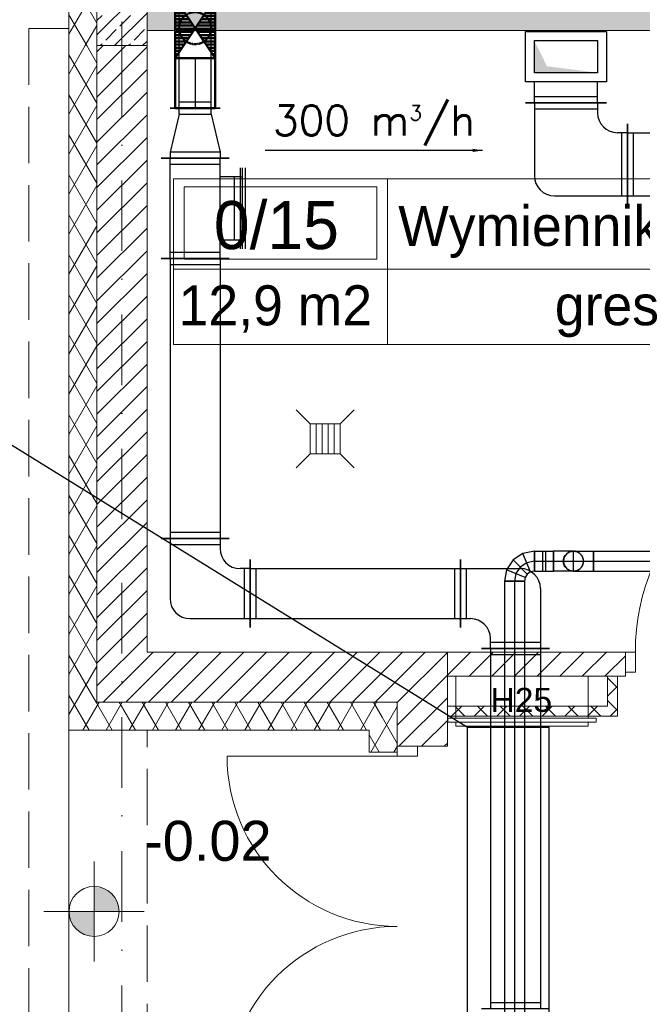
# Model space of a CAD drawing. Header units: millimetres. Extents: x -4612887 to -4536833, y -5457376 to -5415716.
# Tile 19 of 144: x -4604087 to -4600977, y -5446903 to -5441984. Entities that reach past the tile are written whole.
import ezdxf

# ---------------------------------------------------------------- set-up
doc = ezdxf.new("R2010")
doc.units = ezdxf.units.MM
doc.header["$MEASUREMENT"] = 0
for name, pattern in [('DASHED', [0.75, 0.5, -0.25]), ('Krawędzie ukryte', [391.222223, 282.222223, -109]), ('Kropki i Kreski', [670.277762, 352.777767, -176.388884, 0, -141.111112])]:
    doc.linetypes.add(name, pattern=pattern)
doc.layers.get('0').update_dxf_attribs({"color": 8, "lineweight": 18})
for name, color, linetype, lineweight in [('FLUID-N1', 7, 'Continuous', 30), ('FLUID-N1-150-ARRGR', 7, 'Continuous', 25), ('FLUID-W6', 7, 'Continuous', 30), ('FLUID-Zmiany', 7, 'Continuous', 50), ('Hydranty ppoż', 8, 'Continuous', 18), ('is_kurtyna_pow', 200, 'Continuous', 30), ('is_wnt_opis', 60, 'Continuous', 25), ('Osie', 8, 'Continuous', 18), ('Slupy', 8, 'Continuous', 18), ('Strefy', 8, 'Continuous', 18), ('TECHNOLOGIA', 8, 'Continuous', 18), ('Wymiarowanie', 8, 'Continuous', 18), ('Ściany', 8, 'Continuous', 18), ('Ściany obudowa', 8, 'Continuous', 18), ('Ściany wewnętrzne', 7, 'Continuous', 18), ('Ściany zewnętrzne', 255, 'Continuous', 18)]:
    doc.layers.add(name, color=color, linetype=linetype, lineweight=lineweight)
doc.layers.add('FLUID-W6-SYM', color=7, linetype='Continuous')
doc.layers.add('FLUID-Zmiany-SYM', color=7, linetype='Continuous')
doc.styles.add('FDBES', font='simplex.shx')
doc.styles.add('GENERATED_STYLE_1', font='arial.ttf')
doc.styles.add('GENERATED_STYLE_3', font='txt')
doc.styles.add('GENERATED_STYLE_4', font='txt')
doc.dimstyles.new('FDBES', dxfattribs={"dimscale": 50, "dimtxt": 4, "dimasz": 2.5, "dimexe": 0.8, "dimexo": 2, "dimgap": 1, "dimtad": 1, "dimdsep": 46, "dimtxsty": 'FDBES', "dimcen": 2.5, "dimclrd": 4, "dimclre": 5, "dimadec": 0, "dimazin": 0, "dimtfac": 1, "dimtmove": 0, "dimatfit": 3, "dimfxl": 1, "dimarcsym": 0})
pattern_1 = [(60, (-4559356.9, -5416807.61), (-86.60254, 50), []), (120, (-4559356.9, -5416807.61), (86.60254, 50), [])]
pattern_2 = [(45, (-4559356.9, -5416807.61), (-56.56854, 56.56854), [])]
pattern_3 = [(45, (-4559356.9, -5416807.61), (-70.71068, 70.71068), []), (45, (-4559392.25, -5416772.26), (-70.71068, 70.71068), [75, -25])]
pattern_4 = [(45, (-4559356.9, -5416807.61), (-56.56854, 56.56854), []), (135, (-4559356.9, -5416807.61), (56.56854, 56.56854), [])]

# ---------------------------------------------------------------- blocks, each defined once
blk = doc.blocks.new('*U137')
at = {"linetype": 'Continuous'}
h = blk.add_hatch(dxfattribs=at)
h.set_pattern_fill('LINE', scale=127, angle=90, style=0)
h.paths.add_polyline_path([(-150, 100), (150, 100), (-150, -100), (150, -100)])
at = {"color": 10, "linetype": 'Continuous', "lineweight": -2}
for p, q in [((-150, -100), (-150, 100)), ((150, 100), (150, -100))]:
    blk.add_line(p, q, dxfattribs=at)
at = {"color": 0, "linetype": 'ByBlock', "lineweight": -2}
for p, q in [((-150, 100), (150, 100)), ((-150, -100), (150, -100))]:
    blk.add_line(p, q, dxfattribs=at)
at = {"color": 7, "linetype": 'Continuous'}
for p, q in [((-150, 100), (150, -100)), ((-150, -100), (150, 100))]:
    blk.add_line(p, q, dxfattribs=at)
at = {"color": 7, "linetype": 'DASHED'}
blk.add_circle((0, 0), 80, dxfattribs=at)
blk = doc.blocks.new('*U136')
at = {"color": 10, "linetype": 'Continuous', "lineweight": -2}
for p, q in [((-125, -100), (-125, 100)), ((125, 100), (125, -100))]:
    blk.add_line(p, q, dxfattribs=at)
at = {"color": 0, "linetype": 'ByBlock', "lineweight": -2}
for p, q in [((-125, 100), (125, 100)), ((-125, -100), (125, -100))]:
    blk.add_line(p, q, dxfattribs=at)
at = {"layer": 'FLUID-Zmiany-SYM', "color": 7, "linetype": 'Continuous'}
blk.add_line((-125, 0), (125, 0), dxfattribs=at)
blk = doc.blocks.new('*U927')
at = {"color": 162, "linetype": 'Continuous', "lineweight": -2}
for p, q in [((-1038.5, -125), (-1038.5, 125)), ((1038.5, 125), (1038.5, -125))]:
    blk.add_line(p, q, dxfattribs=at)
at = {"color": 0, "linetype": 'ByBlock', "lineweight": -2}
for p, q in [((-1038.5, 80), (1038.5, 80)), ((-1038.5, -80), (1038.5, -80))]:
    blk.add_line(p, q, dxfattribs=at)
at = {"color": 7, "linetype": 'Continuous'}
for p, q in [((-1008.5, -80), (-1008.5, 80)), ((1008.5, 80), (1008.5, -80))]:
    blk.add_line(p, q, dxfattribs=at)
blk = doc.blocks.new('*U926')
at = {"color": 162, "linetype": 'Continuous', "lineweight": -2}
for p, q in [((125, 170), (125, -170)), ((-125, -125), (-125, 125))]:
    blk.add_line(p, q, dxfattribs=at)
at = {"color": 0, "linetype": 'ByBlock', "lineweight": -2}
for p, q in [((-95, 80), (95, 125)), ((95, 125), (125, 125)), ((-95, 80), (-125, 80)), ((-95, -80), (-125, -80)), ((-95, -80), (95, -125)), ((95, -125), (125, -125))]:
    blk.add_line(p, q, dxfattribs=at)
at = {"color": 7, "linetype": 'Continuous'}
for p, q in [((95, 125), (95, -125)), ((-95, -80), (-95, 80))]:
    blk.add_line(p, q, dxfattribs=at)
blk = doc.blocks.new('*U925')
at = {"color": 162, "linetype": 'Continuous', "lineweight": -2}
for p, q in [((-250, -170), (-250, 170)), ((250, 170), (250, -170)), ((202.5, -225), (-202.5, -225))]:
    blk.add_line(p, q, dxfattribs=at)
at = {"color": 0, "linetype": 'ByBlock', "lineweight": -2}
for p, q in [((-250, 125), (250, 125)), ((-250, -125), (250, -125)), ((-157.5, -125), (-157.5, -225)), ((157.5, -225), (157.5, -125))]:
    blk.add_line(p, q, dxfattribs=at)
at = {"color": 7, "linetype": 'Continuous'}
for p, q in [((-220, -125), (-220, 125)), ((220, 125), (220, -125)), ((157.5, -195), (-157.5, -195))]:
    blk.add_line(p, q, dxfattribs=at)
blk = doc.blocks.new('*U924')
at = {"color": 162, "linetype": 'Continuous', "lineweight": -2}
for p, q in [((-700, -170), (-700, 170)), ((700, 170), (700, -170))]:
    blk.add_line(p, q, dxfattribs=at)
at = {"color": 0, "linetype": 'ByBlock', "lineweight": -2}
for p, q in [((-700, 125), (700, 125)), ((-700, -125), (700, -125))]:
    blk.add_line(p, q, dxfattribs=at)
at = {"color": 7, "linetype": 'Continuous'}
for p, q in [((-670, -125), (-670, 125)), ((670, 125), (670, -125))]:
    blk.add_line(p, q, dxfattribs=at)
blk = doc.blocks.new('*U923')
at = {"color": 7, "linetype": 'Continuous'}
blk.add_line((-202.5, 25), (202.5, 25), dxfattribs=at)
at = {"color": 0, "linetype": 'ByBlock', "lineweight": -2}
for p, q in [((-202.5, 10), (202.5, 10)), ((-157.5, 0), (-157.5, 10)), ((157.5, 0), (157.5, 10))]:
    blk.add_line(p, q, dxfattribs=at)
blk = doc.blocks.new('*U922')
at = {"color": 162, "linetype": 'Continuous', "lineweight": -2}
for p, q in [((-210, -105), (-210, 235)), ((235, -210), (-105, -210))]:
    blk.add_line(p, q, dxfattribs=at)
at = {"color": 0, "linetype": 'ByBlock', "lineweight": -2}
for p, q in [((90, 190), (-210, 190)), ((190, -210), (190, 90)), ((-210, -60), (-160, -60)), ((-60, -210), (-60, -160))]:
    blk.add_line(p, q, dxfattribs=at)
at = {"color": 7, "linetype": 'Continuous'}
for p, q in [((-180, -60), (-180, 190)), ((190, -180), (-60, -180))]:
    blk.add_line(p, q, dxfattribs=at)
at = {"color": 0, "linetype": 'ByBlock', "lineweight": -2}
for centre in [(90, 90), (-160, -160)]:
    blk.add_arc(centre, 100, 0, 90, dxfattribs=at)
blk = doc.blocks.new('*U921')
at = {"color": 162, "linetype": 'Continuous', "lineweight": -2}
for p, q in [((-525, -170), (-525, 170)), ((525, 170), (525, -170))]:
    blk.add_line(p, q, dxfattribs=at)
at = {"color": 0, "linetype": 'ByBlock', "lineweight": -2}
for p, q in [((-525, 125), (525, 125)), ((-525, -125), (525, -125))]:
    blk.add_line(p, q, dxfattribs=at)
at = {"color": 7, "linetype": 'Continuous'}
for p, q in [((-495, -125), (-495, 125)), ((495, 125), (495, -125))]:
    blk.add_line(p, q, dxfattribs=at)
blk = doc.blocks.new('*U920')
at = {"color": 162, "linetype": 'Continuous', "lineweight": -2}
for p, q in [((210, 235), (210, -105)), ((105, -210), (-235, -210))]:
    blk.add_line(p, q, dxfattribs=at)
at = {"color": 0, "linetype": 'ByBlock', "lineweight": -2}
for p, q in [((-90, 190), (210, 190)), ((-190, -210), (-190, 90)), ((210, -60), (160, -60)), ((60, -210), (60, -160))]:
    blk.add_line(p, q, dxfattribs=at)
at = {"color": 7, "linetype": 'Continuous'}
for p, q in [((180, 190), (180, -60)), ((60, -180), (-190, -180))]:
    blk.add_line(p, q, dxfattribs=at)
at = {"color": 0, "linetype": 'ByBlock', "lineweight": -2}
for centre in [(-90, 90), (160, -160)]:
    blk.add_arc(centre, 100, 90, 180, dxfattribs=at)
blk = doc.blocks.new('*U919')
at = {"color": 162, "linetype": 'Continuous', "lineweight": -2}
for p, q in [((-900, -170), (-900, 170)), ((900, 170), (900, -170))]:
    blk.add_line(p, q, dxfattribs=at)
at = {"color": 0, "linetype": 'ByBlock', "lineweight": -2}
for p, q in [((-900, 125), (900, 125)), ((-900, -125), (900, -125))]:
    blk.add_line(p, q, dxfattribs=at)
at = {"color": 7, "linetype": 'Continuous'}
for p, q in [((-870, -125), (-870, 125)), ((870, 125), (870, -125))]:
    blk.add_line(p, q, dxfattribs=at)
blk = doc.blocks.new('*U634')
at = {"color": 210, "linetype": 'Continuous', "lineweight": -2}
for p, q in [((-1450, -50), (-1450, 50)), ((1450, 50), (1450, -50))]:
    blk.add_line(p, q, dxfattribs=at)
at = {"color": 0, "linetype": 'ByBlock', "lineweight": -2}
for p, q in [((-1450, 50), (1450, 50)), ((-1450, -50), (1450, -50))]:
    blk.add_line(p, q, dxfattribs=at)
at = {"layer": 'FLUID-W6-SYM', "color": 7, "linetype": 'Continuous'}
blk.add_line((-1450, 0), (1450, 0), dxfattribs=at)
blk = doc.blocks.new('*U633')
at = {"color": 0, "linetype": 'ByBlock', "lineweight": -2}
for p, q in [((17.6, 63.6), (-31.1, 31.1)), ((75, 75), (17.6, 63.6)), ((-31.1, 31.1), (-63.6, -17.6)), ((-63.6, -17.6), (-75, -75)), ((39.6, -39.6), (28.8, -55.9)), ((55.9, -28.8), (39.6, -39.6)), ((75, -25), (55.9, -28.8)), ((28.8, -55.9), (25, -75))]:
    blk.add_line(p, q, dxfattribs=at)
at = {"color": 7, "linetype": 'Continuous'}
for p, q in [((55.9, -28.8), (17.6, 63.6)), ((39.6, -39.6), (-31.1, 31.1)), ((28.8, -55.9), (-63.6, -17.6))]:
    blk.add_line(p, q, dxfattribs=at)
at = {"color": 210, "linetype": 'Continuous', "lineweight": -2}
for p, q in [((75, 75), (75, -25)), ((25, -75), (-75, -75))]:
    blk.add_line(p, q, dxfattribs=at)
at = {"layer": 'FLUID-W6-SYM', "color": 7, "linetype": 'Continuous'}
for p, q in [((36.7, 17.4), (4.3, -4.3)), ((75, 25), (36.7, 17.4)), ((-17.4, -36.7), (-25, -75)), ((4.3, -4.3), (-17.4, -36.7))]:
    blk.add_line(p, q, dxfattribs=at)
blk = doc.blocks.new('*U632')
at = {"color": 0, "linetype": 'ByBlock', "lineweight": -2}
for p, q in [((-25, 50), (75, 50)), ((-25, -50), (75, -50))]:
    blk.add_line(p, q, dxfattribs=at)
at = {"color": 210, "linetype": 'Continuous', "lineweight": -2}
blk.add_line((75, 50), (75, -50), dxfattribs=at)
at = {"color": 0, "linetype": 'ByBlock', "lineweight": -2}
blk.add_ellipse((-25, 0), major_axis=(0, 50), ratio=1, start_param=0, end_param=3.141593, dxfattribs=at)
at = {"color": 7, "linetype": 'DASHED'}
blk.add_ellipse((-25, 0), major_axis=(0, 50), ratio=1, start_param=3.141593, end_param=6.283185, dxfattribs=at)
at = {"layer": 'FLUID-W6-SYM', "color": 7, "linetype": 'Continuous'}
for p, q in [((-25, -50), (-25, 50)), ((-75, 0), (75, 0))]:
    blk.add_line(p, q, dxfattribs=at)
blk = doc.blocks.new('*U631')
at = {"color": 0, "linetype": 'ByBlock', "lineweight": -2}
blk.add_circle((0, 0), 50, dxfattribs=at)
blk = doc.blocks.new('*U630')
at = {"color": 210, "linetype": 'Continuous', "lineweight": -2}
blk.add_line((-75, -50), (-75, 50), dxfattribs=at)
at = {"color": 0, "linetype": 'ByBlock', "lineweight": -2}
for p, q in [((25, 50), (-75, 50)), ((25, -50), (-75, -50))]:
    blk.add_line(p, q, dxfattribs=at)
blk.add_circle((25, 0), 50, dxfattribs=at)
at = {"layer": 'FLUID-W6-SYM', "color": 7, "linetype": 'Continuous'}
for p, q in [((25, -50), (25, 50)), ((-75, 0), (75, 0))]:
    blk.add_line(p, q, dxfattribs=at)
blk = doc.blocks.new('*U629')
at = {"color": 210, "linetype": 'Continuous', "lineweight": -2}
for p, q in [((-47.5, -50), (-47.5, 50)), ((47.5, 50), (47.5, -50))]:
    blk.add_line(p, q, dxfattribs=at)
at = {"color": 0, "linetype": 'ByBlock', "lineweight": -2}
for p, q in [((-47.5, 50), (47.5, 50)), ((-47.5, -50), (47.5, -50))]:
    blk.add_line(p, q, dxfattribs=at)
at = {"color": 7, "linetype": 'Continuous'}
for p, q in [((-7.5, 50), (-7.5, -50)), ((7.5, 50), (7.5, -50))]:
    blk.add_line(p, q, dxfattribs=at)
at = {"layer": 'FLUID-W6-SYM', "color": 7, "linetype": 'Continuous'}
blk.add_line((-47.5, 0), (47.5, 0), dxfattribs=at)
blk = doc.blocks.new('*U611')
at = {"color": 210, "linetype": 'Continuous', "lineweight": -2}
for p, q in [((-850, -50), (-850, 50)), ((850, 50), (850, -50))]:
    blk.add_line(p, q, dxfattribs=at)
at = {"color": 0, "linetype": 'ByBlock', "lineweight": -2}
for p, q in [((-850, 50), (850, 50)), ((-850, -50), (850, -50))]:
    blk.add_line(p, q, dxfattribs=at)
at = {"layer": 'FLUID-W6-SYM', "color": 7, "linetype": 'Continuous'}
blk.add_line((-850, 0), (850, 0), dxfattribs=at)
blk = doc.blocks.new('*U614')
at = {"color": 210, "linetype": 'Continuous', "lineweight": -2}
blk.add_line((-165, -202.5), (-165, 202.5), dxfattribs=at)
at = {"color": 7, "linetype": 'Continuous'}
for p, q in [((-60, -202.5), (-60, 202.5)), ((-60, 202.5), (190, 202.5)), ((190, 202.5), (190, -202.5)), ((-135, -157.5), (-135, 157.5)), ((190, -202.5), (-60, -202.5))]:
    blk.add_line(p, q, dxfattribs=at)
at = {"color": 0, "linetype": 'ByBlock', "lineweight": -2}
for p, q in [((-165, 157.5), (-60, 157.5)), ((-15, -157.5), (-15, 157.5)), ((-15, 157.5), (145, 157.5)), ((145, 157.5), (145, -157.5)), ((-165, -157.5), (-60, -157.5)), ((145, -157.5), (-15, -157.5))]:
    blk.add_line(p, q, dxfattribs=at)
blk = doc.blocks.new('*U612')
at = {"color": 210, "linetype": 'Continuous', "lineweight": -2}
for p, q in [((-242.5, -137.5), (-242.5, 267.5)), ((267.5, -242.5), (-137.5, -242.5))]:
    blk.add_line(p, q, dxfattribs=at)
at = {"color": 0, "linetype": 'ByBlock', "lineweight": -2}
for p, q in [((122.5, 222.5), (-242.5, 222.5)), ((222.5, -242.5), (222.5, 122.5)), ((-242.5, -92.5), (-192.5, -92.5)), ((-92.5, -242.5), (-92.5, -192.5))]:
    blk.add_line(p, q, dxfattribs=at)
at = {"color": 7, "linetype": 'Continuous'}
for p, q in [((-212.5, -92.5), (-212.5, 222.5)), ((222.5, -212.5), (-92.5, -212.5))]:
    blk.add_line(p, q, dxfattribs=at)
at = {"color": 0, "linetype": 'ByBlock', "lineweight": -2}
for centre in [(122.5, 122.5), (-192.5, -192.5)]:
    blk.add_arc(centre, 100, 0, 90, dxfattribs=at)
blk = doc.blocks.new('*U605')
at = {"color": 210, "linetype": 'Continuous', "lineweight": -2}
for p, q in [((-700, -202.5), (-700, 202.5)), ((700, 202.5), (700, -202.5))]:
    blk.add_line(p, q, dxfattribs=at)
at = {"color": 0, "linetype": 'ByBlock', "lineweight": -2}
for p, q in [((-700, 157.5), (700, 157.5)), ((-700, -157.5), (700, -157.5))]:
    blk.add_line(p, q, dxfattribs=at)
at = {"color": 7, "linetype": 'Continuous'}
for p, q in [((-670, -157.5), (-670, 157.5)), ((670, 157.5), (670, -157.5))]:
    blk.add_line(p, q, dxfattribs=at)
blk = doc.blocks.new('*U613')
at = {"color": 7, "linetype": 'Continuous'}
for p, q in [((-125, -202.5), (-125, 202.5)), ((-125, 202.5), (125, 202.5)), ((125, 202.5), (125, -202.5)), ((125, -202.5), (-125, -202.5))]:
    blk.add_line(p, q, dxfattribs=at)
at = {"color": 0, "linetype": 'ByBlock', "lineweight": -2}
for p, q in [((-80, -157.5), (-80, 157.5)), ((-80, 157.5), (80, 157.5)), ((80, 157.5), (80, -157.5)), ((80, -157.5), (-80, -157.5))]:
    blk.add_line(p, q, dxfattribs=at)
at = {"color": 0, "linetype": 'ByBlock'}
blk.add_solid([(-80, 157.5), (80, 157.5), (-80, -157.5), (-48, 94.5)], dxfattribs=at)
blk = doc.blocks.new('Koty wysokościowe_3', base_point=(-4603715.2, -5446439.4))
at = {"layer": 'Wymiarowanie', "linetype": 'Continuous'}
for points in [[(-4603715.2, -5446439.4), (-4603590.2, -5446439.4), (-4603599.7, -5446391.6), (-4603626.8, -5446351.1), (-4603667.3, -5446324), (-4603715.2, -5446314.4)], [(-4603715.2, -5446439.4), (-4603840.2, -5446439.4), (-4603830.6, -5446487.3), (-4603803.5, -5446527.8), (-4603763, -5446554.9), (-4603715.2, -5446564.4)]]:
    blk.add_hatch(color=256, dxfattribs=at).paths.add_polyline_path(points)
for p, q in [((-4603715.2, -5446689.4), (-4603715.2, -5446189.4)), ((-4603965.2, -5446439.4), (-4603465.2, -5446439.4))]:
    blk.add_line(p, q, dxfattribs=at)
blk.add_circle((-4603715.2, -5446439.4), 125, dxfattribs=at)
at = {"layer": 'Wymiarowanie', "insert": (-4603465.2, -5446189.4), "char_height": 200, "attachment_point": 7, "style": 'GENERATED_STYLE_1'}
blk.add_mtext('{-0.02}', dxfattribs=at)
blk = doc.blocks.new('A$C03EA6B63')
at = {"layer": 'is_kurtyna_pow'}
for p, q in [((0, 1045), (408, 1045)), ((0, -1045), (0, 1045)), ((408, -1045), (408, 1045)), ((0, -1045), (408, -1045))]:
    blk.add_line(p, q, dxfattribs=at)

msp = doc.modelspace()

# ---------------------------------------------------------------- hatches: boundary and pattern name
at = {"layer": 'Slupy', "linetype": 'Continuous'}
h = msp.add_hatch(dxfattribs=at)
h.set_pattern_fill('BETON_ZBROJONY', color=8, style=0, pattern_type=2)
h.set_pattern_definition(pattern_3)
h.paths.add_polyline_path([(-4603700.7, -5442114.1), (-4603450.7, -5442114.1), (-4603450.7, -5441714.1), (-4603700.7, -5441714.1)])
at = {"layer": 'Ściany obudowa', "linetype": 'Continuous'}
h = msp.add_hatch(dxfattribs=at)
h.set_pattern_fill('BLOCZKI_BETONOWE', color=8, style=0, pattern_type=2)
h.set_pattern_definition(pattern_4)
h.paths.add_polyline_path([(-4601150.7, -5445264.1), (-4601150.7, -5445414.1), (-4601100.7, -5445464.1), (-4601100.7, -5445264.1)])
h = msp.add_hatch(dxfattribs=at)
h.set_pattern_fill('BLOCZKI_BETONOWE', color=8, style=0, pattern_type=2)
h.set_pattern_definition(pattern_4)
h.paths.add_polyline_path([(-4601150.7, -5445414.1), (-4601950.7, -5445414.1), (-4601950.7, -5445464.1), (-4601100.7, -5445464.1)])
at = {"layer": 'Ściany wewnętrzne', "linetype": 'Continuous'}
h = msp.add_hatch(dxfattribs=at)
h.set_pattern_fill('BETON_ZBROJONY', color=8, style=0, pattern_type=2)
h.set_pattern_definition(pattern_3)
h.paths.add_polyline_path([(-4603450.7, -5441789.1), (-4603450.7, -5442039.1), (-4593275.7, -5442039.1), (-4593275.7, -5441789.1)])
h = msp.add_hatch(dxfattribs=at)
h.set_pattern_fill('BLOCZKI_CERAMICZNE', color=8, style=0, pattern_type=2)
h.set_pattern_definition(pattern_2)
h.paths.add_polyline_path([(-4601950.7, -5445264.1), (-4601061.9, -5445264.1), (-4601061.9, -5445244.1), (-4601061.9, -5445144.1), (-4601950.7, -5445144.1)])
at = {"layer": 'Ściany zewnętrzne', "linetype": 'Continuous'}
h = msp.add_hatch(dxfattribs=at)
h.set_pattern_fill('IZOLACJA_MIĘKKA', color=8, style=0, pattern_type=2)
h.set_pattern_definition(pattern_1)
h.paths.add_polyline_path([(-4603840.7, -5441714.1), (-4603840.7, -5442114.1), (-4603700.7, -5442114.1), (-4603700.7, -5441714.1)])
h = msp.add_hatch(dxfattribs=at)
h.set_pattern_fill('IZOLACJA_MIĘKKA', color=8, style=0, pattern_type=2)
h.set_pattern_definition(pattern_1)
h.paths.add_polyline_path([(-4603840.7, -5442114.1), (-4603840.7, -5445534.1), (-4603700.7, -5445394.1), (-4603700.7, -5442114.1)])
h = msp.add_hatch(dxfattribs=at)
h.set_pattern_fill('BLOCZKI_CERAMICZNE', color=8, style=0, pattern_type=2)
h.set_pattern_definition(pattern_2)
h.paths.add_polyline_path([(-4603450.7, -5445144.1), (-4603450.7, -5442114.1), (-4603700.7, -5442114.1), (-4603700.7, -5445394.1)])
h = msp.add_hatch(dxfattribs=at)
h.set_pattern_fill('BLOCZKI_CERAMICZNE', color=8, style=0, pattern_type=2)
h.set_pattern_definition(pattern_2)
h.paths.add_polyline_path([(-4601950.7, -5445144.1), (-4603450.7, -5445144.1), (-4603700.7, -5445394.1), (-4602200.7, -5445394.1)])
h = msp.add_hatch(dxfattribs=at)
h.set_pattern_fill('BLOCZKI_CERAMICZNE', color=8, style=0, pattern_type=2)
h.set_pattern_definition(pattern_2)
h.paths.add_polyline_path([(-4602200.7, -5445394.1), (-4602200.7, -5445614.1), (-4602100.7, -5445614.1), (-4601950.7, -5445614.1), (-4601950.7, -5445144.1)])
h = msp.add_hatch(dxfattribs=at)
h.set_pattern_fill('IZOLACJA_MIĘKKA', color=8, style=0, pattern_type=2)
h.set_pattern_definition(pattern_1)
h.paths.add_polyline_path([(-4603840.7, -5445534.1), (-4602340.7, -5445534.1), (-4602200.7, -5445394.1), (-4603700.7, -5445394.1)])
h = msp.add_hatch(dxfattribs=at)
h.set_pattern_fill('IZOLACJA_MIĘKKA', color=8, style=0, pattern_type=2)
h.set_pattern_definition(pattern_1)
h.paths.add_polyline_path([(-4602340.7, -5445534.1), (-4602340.7, -5445644.1), (-4602200.7, -5445644.1), (-4602200.7, -5445614.1), (-4602200.7, -5445394.1)])

# ---------------------------------------------------------------- linework, layer by layer
at = {"layer": 'Hydranty ppoż', "color": 2, "linetype": 'Continuous'}
for p, q in [((-4601908, -5445474.1), (-4601908, -5445264.1)), ((-4601908, -5445264.1), (-4601248, -5445264.1)), ((-4601248, -5445264.1), (-4601248, -5445474.1)), ((-4601948, -5445494.1), (-4601948, -5445474.1)), ((-4601948, -5445474.1), (-4601208, -5445474.1)), ((-4601208, -5445494.1), (-4601948, -5445494.1)), ((-4601248, -5445474.1), (-4601908, -5445474.1)), ((-4601908, -5445514.1), (-4601908, -5445494.1)), ((-4601908, -5445494.1), (-4601248, -5445494.1)), ((-4601248, -5445514.1), (-4601908, -5445514.1)), ((-4601248, -5445494.1), (-4601248, -5445514.1)), ((-4601208, -5445474.1), (-4601208, -5445494.1))]:
    msp.add_line(p, q, dxfattribs=at)
at = {"layer": 'is_wnt_opis', "color": 2}
msp.add_line((-4604198.5, -5444064.7), (-4601850.7, -5445519.1), dxfattribs=at)
at = {"layer": 'Osie', "color": 8, "linetype": 'Kropki i Kreski'}
msp.add_line((-4603575.7, -5455206.5), (-4603575.7, -5416605.5), dxfattribs=at)
at = {"layer": 'Slupy', "color": 8, "linetype": 'Continuous'}
msp.add_line((-4603575.7, -5441994.1), (-4603575.7, -5442194.1), dxfattribs=at)
at = {"layer": 'Slupy', "color": 8, "linetype": 'Continuous', "flags": 128}
msp.add_lwpolyline([(-4603700.7, -5442114.1), (-4603450.7, -5442114.1), (-4603450.7, -5441714.1), (-4603700.7, -5441714.1)], close=True, dxfattribs=at)
at = {"layer": 'Strefy', "color": 8, "linetype": 'Continuous'}
for p, q in [((-4603318.3, -5442778.6), (-4600031.4, -5442778.6)), ((-4603318.3, -5443606.8), (-4603318.3, -5442778.6)), ((-4602249, -5442778.6), (-4602249, -5443606.8)), ((-4603264.8, -5442820), (-4602302.5, -5442820)), ((-4603264.8, -5443181.4), (-4603264.8, -5442820)), ((-4602302.5, -5442820), (-4602302.5, -5443181.4)), ((-4602302.5, -5443181.4), (-4603264.8, -5443181.4)), ((-4603318.3, -5443230.3), (-4600031.4, -5443230.3)), ((-4600031.4, -5443606.8), (-4603318.3, -5443606.8))]:
    msp.add_line(p, q, dxfattribs=at)
at = {"layer": 'TECHNOLOGIA', "color": 8}
for p, q in [((-4602635.4, -5444003.5), (-4602705.4, -5443933.5)), ((-4602485.4, -5444003.5), (-4602415.4, -5443933.5)), ((-4602605.4, -5444153.5), (-4602605.4, -5444003.5)), ((-4602575.4, -5444153.5), (-4602575.4, -5444003.5)), ((-4602545.4, -5444153.5), (-4602545.4, -5444003.5)), ((-4602515.4, -5444153.5), (-4602515.4, -5444003.5)), ((-4602705.4, -5444223.5), (-4602635.4, -5444153.5)), ((-4602415.4, -5444223.5), (-4602485.4, -5444153.5))]:
    msp.add_line(p, q, dxfattribs=at)
at = {"layer": 'TECHNOLOGIA', "color": 8, "flags": 128}
msp.add_lwpolyline([(-4602635.4, -5444153.5), (-4602485.4, -5444153.5), (-4602485.4, -5444003.5), (-4602635.4, -5444003.5)], close=True, dxfattribs=at)
at = {"layer": 'Ściany', "color": 8, "linetype": 'Krawędzie ukryte', "flags": 128}
for points in [[(-4603840.7, -5442027.8), (-4604040.7, -5442027.8)], [(-4604040.7, -5442027.8), (-4604040.7, -5454379.1)], [(-4603840.7, -5454179.1), (-4603840.7, -5442027.8)], [(-4603840.7, -5445534.1), (-4603840.7, -5447574.1)], [(-4603450.7, -5445534.1), (-4603840.7, -5445534.1)], [(-4603450.7, -5447574.1), (-4603450.7, -5445534.1)]]:
    msp.add_lwpolyline(points, dxfattribs=at)
at = {"layer": 'Ściany obudowa', "color": 8, "linetype": 'Continuous', "flags": 128}
for points in [[(-4601150.7, -5445264.1), (-4601150.7, -5445414.1)], [(-4601100.7, -5445264.1), (-4601150.7, -5445264.1)], [(-4601100.7, -5445464.1), (-4601100.7, -5445264.1)], [(-4601150.7, -5445414.1), (-4601950.7, -5445414.1)], [(-4601950.7, -5445414.1), (-4601950.7, -5445464.1)], [(-4601950.7, -5445464.1), (-4601100.7, -5445464.1)]]:
    msp.add_lwpolyline(points, dxfattribs=at)
at = {"layer": 'Ściany wewnętrzne', "color": 8, "linetype": 'Continuous'}
for p, q in [((-4601061.9, -5445144.1), (-4601061.9, -5445244.1)), ((-4601011.9, -5445144.1), (-4601061.9, -5445144.1)), ((-4601061.9, -5445144.1), (-4601061.9, -5445244.1)), ((-4601061.9, -5445144.1), (-4601061.9, -5445244.1)), ((-4601011.9, -5445244.1), (-4601011.9, -5445144.1)), ((-4601061.9, -5445244.1), (-4601061.9, -5445264.1)), ((-4601061.9, -5445244.1), (-4601011.9, -5445244.1))]:
    msp.add_line(p, q, dxfattribs=at)
at = {"layer": 'Ściany wewnętrzne', "color": 8, "linetype": 'Continuous', "flags": 128}
for points in [[(-4603450.7, -5442039.1), (-4593275.7, -5442039.1)], [(-4601061.9, -5445144.1), (-4601950.7, -5445144.1)], [(-4601950.7, -5445144.1), (-4601950.7, -5445264.1)], [(-4601950.7, -5445264.1), (-4601061.9, -5445264.1)]]:
    msp.add_lwpolyline(points, dxfattribs=at)
at = {"layer": 'Ściany wewnętrzne', "color": 8, "linetype": 'Continuous'}
msp.add_arc((-4599911.9, -5445144.1), 1100, 90, 180, dxfattribs=at)
at = {"layer": 'Ściany zewnętrzne', "color": 8, "linetype": 'Continuous'}
for p, q in [((-4603700.7, -5442114.1), (-4603700.7, -5441714.1)), ((-4603700.7, -5442114.1), (-4603700.7, -5445394.1)), ((-4603700.7, -5445394.1), (-4602200.7, -5445394.1)), ((-4602200.7, -5445394.1), (-4602200.7, -5445614.1)), ((-4602200.7, -5445644.1), (-4602200.7, -5445614.1)), ((-4602200.7, -5445614.1), (-4602100.7, -5445614.1)), ((-4602200.7, -5445614.1), (-4602200.7, -5445664.1)), ((-4602100.7, -5445614.1), (-4602200.7, -5445614.1)), ((-4602200.7, -5445614.1), (-4602100.7, -5445614.1)), ((-4602200.7, -5445644.1), (-4602200.7, -5445614.1)), ((-4602100.7, -5445614.1), (-4601950.7, -5445614.1)), ((-4602100.7, -5445664.1), (-4602100.7, -5445614.1)), ((-4602200.7, -5445664.1), (-4603050.7, -5445664.1)), ((-4602340.7, -5445644.1), (-4602200.7, -5445644.1)), ((-4602200.7, -5445664.1), (-4602100.7, -5445664.1))]:
    msp.add_line(p, q, dxfattribs=at)
at = {"layer": 'Ściany zewnętrzne', "color": 8, "linetype": 'Continuous', "flags": 128}
for points in [[(-4603840.7, -5441200.5), (-4603840.7, -5445534.1)], [(-4603450.7, -5445144.1), (-4603450.7, -5441230.5)], [(-4601950.7, -5445144.1), (-4603450.7, -5445144.1)], [(-4601950.7, -5445614.1), (-4601950.7, -5445144.1)], [(-4603840.7, -5445534.1), (-4602340.7, -5445534.1)], [(-4602340.7, -5445534.1), (-4602340.7, -5445644.1)]]:
    msp.add_lwpolyline(points, dxfattribs=at)
at = {"layer": 'Ściany zewnętrzne', "color": 8, "linetype": 'Continuous'}
for centre, start, end in [((-4602200.7, -5445664.1), 180, 270), ((-4602200.7, -5447364.1), 90, 180)]:
    msp.add_arc(centre, 850, start, end, dxfattribs=at)

# ---------------------------------------------------------------- block references
at = {"layer": 'FLUID-N1', "color": 162, "linetype": 'Continuous'}
for name, p, rotation in [('*U927', (-4603210.7, -5441388.1), 90), ('*U926', (-4603210.7, -5442551.6), 270), ('*U925', (-4603210.7, -5442926.6), 90), ('*U923', (-4602985.7, -5442926.6), 270), ('*U924', (-4603210.7, -5443876.6), 270), ('*U922', (-4603145.7, -5444786.6), 180), ('*U920', (-4601675.7, -5444916.6), 270), ('*U919', (-4601610.7, -5446026.6), 270)]:
    msp.add_blockref(name, p, dxfattribs=dict(at, rotation=rotation))
msp.add_blockref('*U921', (-4602410.7, -5444851.6), dxfattribs=at)
at = {"layer": 'FLUID-W6', "color": 210, "linetype": 'Continuous'}
for name, p, rotation in [('*U614', (-4601358.6, -5442234.1), 90), ('*U613', (-4601358.6, -5442169.1), 90), ('*U612', (-4601293.6, -5442641.6), 180), ('*U631', (-4601321.1, -5444689.6), 180), ('*U634', (-4601616.1, -5446239.6), 270)]:
    msp.add_blockref(name, p, dxfattribs=dict(at, rotation=rotation))
for name, p in [('*U605', (-4600351.1, -5442707.1)), ('*U633', (-4601591.1, -5444714.6)), ('*U629', (-4601468.6, -5444689.6)), ('*U630', (-4601346.1, -5444689.6)), ('*U632', (-4601296.1, -5444689.6)), ('*U611', (-4600371.1, -5444689.6))]:
    msp.add_blockref(name, p, dxfattribs=at)
at = {"layer": 'FLUID-Zmiany', "color": 10, "linetype": 'Continuous'}
for name, p, rotation in [('*U137', (-4603210.7, -5442026.6), 90), ('*U136', (-4603210.7, -5442301.6), 270)]:
    msp.add_blockref(name, p, dxfattribs=dict(at, rotation=rotation))
at = {"layer": 'is_kurtyna_pow'}
msp.add_blockref('A$C03EA6B63', (-4601850.7, -5446564.1), dxfattribs=at)
at = {"layer": 'Wymiarowanie', "color": 8}
msp.add_blockref('Koty wysokościowe_3', (-4603715.2, -5446439.4), dxfattribs=at)

# ---------------------------------------------------------------- texts
at = {"layer": 'FLUID-N1-150-ARRGR', "color": 60, "insert": (-4602317.8, -5442637.3), "char_height": 150, "attachment_point": 5, "style": 'FDBES'}
msp.add_mtext('300 m{\\A2;\\H0.5x;3}/h\\P ', dxfattribs=at)
at = {"layer": 'Hydranty ppoż', "color": 2, "linetype": 'Continuous', "insert": (-4601427.7, -5445383.2), "char_height": 120, "attachment_point": 6, "style": 'GENERATED_STYLE_1'}
msp.add_mtext('{H25}', dxfattribs=at)
at = {"layer": 'Strefy', "color": 8, "linetype": 'Continuous', "attachment_point": 4}
for s, insert, char_height, style in [('{0/15}', (-4603116.8, -5443012.2), 240, 'GENERATED_STYLE_4'), ('{Wymiennikownia}', (-4602196.2, -5443044.8), 200, 'GENERATED_STYLE_3'), ('{12,9 m2}', (-4603292.8, -5443429.9), 200, 'GENERATED_STYLE_3'), ('{gres}', (-4601414.1, -5443441.1), 200, 'GENERATED_STYLE_3')]:
    msp.add_mtext(s, dxfattribs=dict(at, insert=insert, char_height=char_height, style=style))

# ---------------------------------------------------------------- leaders
at = {"layer": 'FLUID-N1-150-ARRGR'}
msp.add_leader([(-4601775, -5442637.3), (-4602860.7, -5442637.3)], dimstyle='FDBES', override={"dimscale": 20, "dimclrd": 7}, dxfattribs=at)

doc.saveas('drawing.dxf')
